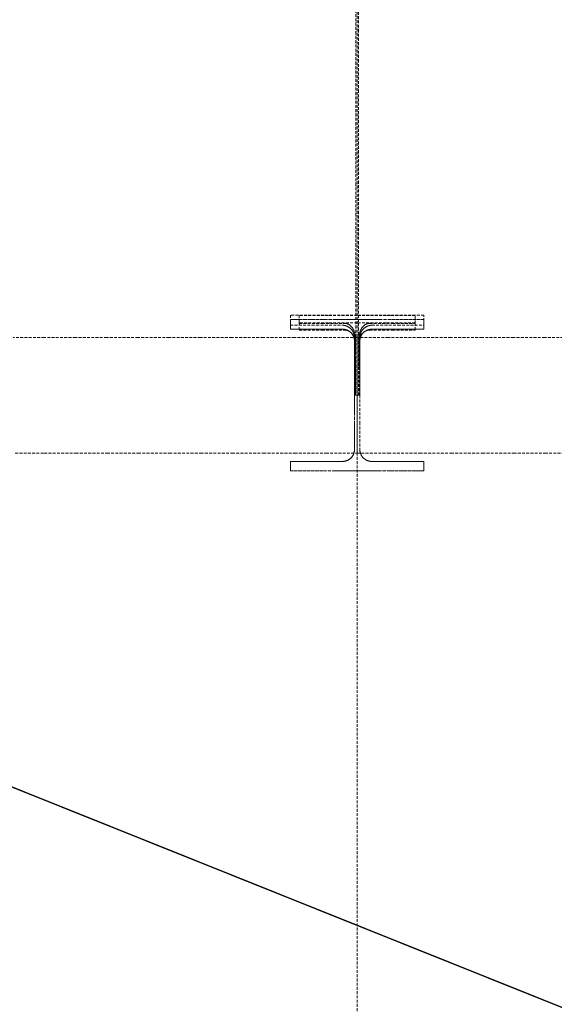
# Model space of a CAD drawing. Header units: millimetres. Extents: x -176817 to 571382, y -58489 to 156123.
# Tile 207 of 256: x 164652 to 165854, y -11348 to -9137. Entities that reach past the tile are written whole.
import ezdxf

# ---------------------------------------------------------------- set-up
doc = ezdxf.new("R2010")
doc.units = ezdxf.units.MM
doc.header["$LTSCALE"] = 0.2
doc.linetypes.add('HIDDEN', pattern=[9.525, 6.35, -3.175])
for name, color, linetype, lineweight in [('-A Siatka', 30, 'Continuous', 35), ('-AAA Podkład', 252, 'Continuous', 13), ('-AAA Widok', 2, 'Continuous', 30), ('-AAA Wymiar', 1, 'Continuous', 18)]:
    doc.layers.add(name, color=color, linetype=linetype, lineweight=lineweight)

# ---------------------------------------------------------------- blocks, each defined once
blk = doc.blocks.new('Profil rev.B')
at = {"layer": '-A Siatka', "linetype": 'HIDDEN', "const_width": 3, "elevation": 0}
blk.add_lwpolyline([(24789.1, 1112.9), (24789.1, 1062.9), (27533.8, -36.5, 0.095882), (27543.4, -38.4), (28668.6, -37.5), (28668.6, 9.2)], format="xyb", dxfattribs=at)
blk = doc.blocks.new('Podkład rev.B')
at = {"layer": '-AAA Podkład', "linetype": 'HIDDEN', "ltscale": 5}
blk.add_line((26350, 2544.3, 0), (26350, -48454.9, 0), dxfattribs=at)
for points in [[(26347, -26779.2), (26347, -26847.3), (26347, -26915.3), (26347, -26983.4), (26347, -27051.4), (26347, -27119.5), (26347, -27187.5), (26347, -27255.6), (26347, -27323.7), (26347, -27391.7), (26347, -27459.8), (26347, -27527.8), (26347, -27595.9), (26347, -27663.9), (26353, -27663.9), (26353, -27595.9), (26353, -27527.8), (26353, -27459.8), (26353, -27391.7), (26353, -27323.7), (26353, -27255.6), (26353, -27187.5), (26353, -27119.5), (26353, -27051.4), (26353, -26983.4), (26353, -26915.3), (26353, -26847.3), (26353, -26779.2)], [(26356, -27663.9), (26356, -27599.6), (26356, -27535.2), (26356, -27534.5), (26356, -27533.8), (26356.1, -27533.1), (26356.1, -27532.5), (26356.2, -27531.8), (26356.3, -27531.1), (26356.4, -27530.4), (26356.5, -27529.8), (26356.6, -27529.1), (26356.8, -27528.4), (26356.9, -27527.8), (26357.1, -27527.1), (26357.3, -27526.4), (26357.5, -27525.8), (26357.7, -27525.1), (26358, -27524.5), (26358.2, -27523.9), (26358.5, -27523.2), (26358.7, -27522.6), (26359, -27522), (26359.3, -27521.4), (26359.7, -27520.8), (26360, -27520.2), (26360.4, -27519.6), (26360.7, -27519), (26361.1, -27518.5), (26361.5, -27517.9), (26361.9, -27517.4), (26362.3, -27516.8), (26362.7, -27516.3), (26363.2, -27515.8), (26363.6, -27515.3), (26364.1, -27514.8), (26364.6, -27514.3), (26365.1, -27513.8), (26365.6, -27513.3), (26366.1, -27512.9), (26366.6, -27512.5), (26367.1, -27512), (26367.7, -27511.6), (26368.3, -27511.2), (26368.8, -27510.8), (26369.4, -27510.5), (26370, -27510.1), (26370.6, -27509.8), (26371.2, -27509.5), (26371.8, -27509.2), (26372.4, -27508.9), (26373, -27508.6), (26373.7, -27508.3), (26374.3, -27508.1), (26374.9, -27507.9), (26375.6, -27507.7), (26376.3, -27507.5), (26376.9, -27507.3), (26377.6, -27507.2), (26378.2, -27507), (26378.9, -27506.9), (26379.6, -27506.8), (26380.3, -27506.7), (26381, -27506.7), (26381.6, -27506.6), (26382.3, -27506.6), (26383, -27506.6), (26441.5, -27506.6), (26500, -27506.6), (26500, -27483.8), (26425, -27483.8), (26350, -27483.8), (26275, -27483.8), (26200, -27483.8), (26200, -27506.6), (26258.5, -27506.6), (26317, -27506.6), (26317.7, -27506.6), (26318.4, -27506.6), (26319, -27506.7), (26319.7, -27506.7), (26320.4, -27506.8), (26321.1, -27506.9), (26321.8, -27507), (26322.4, -27507.2), (26323.1, -27507.3), (26323.7, -27507.5), (26324.4, -27507.7), (26325.1, -27507.9), (26325.7, -27508.1), (26326.3, -27508.3), (26327, -27508.6), (26327.6, -27508.9), (26328.2, -27509.2), (26328.8, -27509.5), (26329.4, -27509.8), (26330, -27510.1), (26330.6, -27510.5), (26331.2, -27510.8), (26331.7, -27511.2), (26332.3, -27511.6), (26332.9, -27512), (26333.4, -27512.5), (26333.9, -27512.9), (26334.4, -27513.3), (26334.9, -27513.8), (26335.4, -27514.3), (26335.9, -27514.8), (26336.4, -27515.3), (26336.8, -27515.8), (26337.3, -27516.3), (26337.7, -27516.8), (26338.1, -27517.4), (26338.5, -27517.9), (26338.9, -27518.5), (26339.3, -27519), (26339.6, -27519.6), (26340, -27520.2), (26340.3, -27520.8), (26340.7, -27521.4), (26341, -27522), (26341.3, -27522.6), (26341.5, -27523.2), (26341.8, -27523.9), (26342, -27524.5), (26342.3, -27525.2), (26342.5, -27525.8), (26342.7, -27526.5), (26342.9, -27527.1), (26343.1, -27527.8), (26343.2, -27528.4), (26343.4, -27529.1), (26343.5, -27529.8), (26343.6, -27530.4), (26343.7, -27531.1), (26343.8, -27531.8), (26343.9, -27532.5), (26343.9, -27533.1), (26344, -27533.8), (26344, -27534.5), (26344, -27535.2), (26344, -27599.6), (26344, -27663.9), (26356, -27663.9)], [(26353.8, -27663.9), (26353.8, -27600.3), (26353.8, -27536.8), (26353.8, -27535.3), (26353.8, -27533.9), (26353.9, -27532.4), (26354.1, -27531), (26354.3, -27529.5), (26354.5, -27528.1), (26354.8, -27526.7), (26355.1, -27525.3), (26355.5, -27523.9), (26355.9, -27522.5), (26356.4, -27521.1), (26356.6, -27520.4), (26356.9, -27519.8), (26357.1, -27519.1), (26357.4, -27518.4), (26357.7, -27517.8), (26358, -27517.1), (26358.3, -27516.5), (26358.7, -27515.8), (26359, -27515.2), (26359.4, -27514.6), (26359.7, -27513.9), (26360.1, -27513.3), (26360.5, -27512.7), (26360.9, -27512.1), (26361.4, -27511.5), (26361.8, -27511), (26362.3, -27510.4), (26362.7, -27509.9), (26363.2, -27509.3), (26363.7, -27508.8), (26364.2, -27508.3), (26364.7, -27507.8), (26365.3, -27507.3), (26365.8, -27506.8), (26366.4, -27506.4), (26367, -27505.9), (26367.6, -27505.5), (26368.2, -27505.1), (26368.8, -27504.8), (26369.1, -27504.6), (26369.4, -27504.4), (26369.7, -27504.2), (26370.1, -27504.1), (26370.4, -27503.9), (26370.7, -27503.8), (26371.1, -27503.6), (26371.4, -27503.5), (26371.7, -27503.4), (26372.1, -27503.2), (26372.4, -27503.1), (26372.8, -27503), (26373.1, -27502.9), (26373.5, -27502.8), (26373.8, -27502.7), (26374.2, -27502.6), (26374.5, -27502.6), (26374.9, -27502.5), (26375.2, -27502.5), (26375.6, -27502.4), (26375.9, -27502.4), (26376.3, -27502.3), (26376.7, -27502.3), (26377, -27502.3), (26377.4, -27502.3), (26377.8, -27502.3), (26428.9, -27502.3), (26480, -27502.3), (26480, -27484.3), (26415, -27484.3), (26350, -27484.3), (26285, -27484.3), (26220, -27484.3), (26220, -27502.3), (26271.1, -27502.3), (26322.3, -27502.3), (26322.6, -27502.3), (26323, -27502.3), (26323.3, -27502.3), (26323.7, -27502.3), (26324.1, -27502.4), (26324.4, -27502.4), (26324.8, -27502.5), (26325.1, -27502.5), (26325.5, -27502.6), (26325.8, -27502.6), (26326.2, -27502.7), (26326.5, -27502.8), (26326.9, -27502.9), (26327.2, -27503), (26327.6, -27503.1), (26327.9, -27503.2), (26328.3, -27503.4), (26328.6, -27503.5), (26328.9, -27503.6), (26329.3, -27503.8), (26329.6, -27503.9), (26329.9, -27504.1), (26330.3, -27504.2), (26330.6, -27504.4), (26330.9, -27504.6), (26331.2, -27504.8), (26331.8, -27505.1), (26332.4, -27505.5), (26333, -27505.9), (26333.6, -27506.4), (26334.2, -27506.8), (26334.7, -27507.3), (26335.3, -27507.8), (26335.8, -27508.3), (26336.3, -27508.8), (26336.8, -27509.3), (26337.3, -27509.9), (26337.7, -27510.4), (26338.2, -27511), (26338.6, -27511.5), (26339.1, -27512.1), (26339.5, -27512.7), (26339.9, -27513.3), (26340.3, -27513.9), (26340.6, -27514.6), (26341, -27515.2), (26341.3, -27515.8), (26341.7, -27516.5), (26342, -27517.1), (26342.3, -27517.8), (26342.6, -27518.4), (26342.9, -27519.1), (26343.1, -27519.8), (26343.4, -27520.4), (26343.6, -27521.1), (26344.1, -27522.5), (26344.5, -27523.9), (26344.9, -27525.3), (26345.2, -27526.7), (26345.5, -27528.1), (26345.7, -27529.5), (26345.9, -27531), (26346.1, -27532.4), (26346.2, -27533.9), (26346.2, -27535.3), (26346.3, -27536.8), (26346.3, -27600.3), (26346.3, -27663.9), (26353.8, -27663.9)], [(26383, -27515.4), (26441.5, -27515.4), (26500, -27515.4), (26500, -27493.9), (26425, -27493.9), (26350, -27493.9), (26275, -27493.9), (26200, -27493.9), (26200, -27515.4), (26258.5, -27515.4), (26317, -27515.4), (26317.6, -27515.4), (26318.2, -27515.5), (26318.8, -27515.5), (26319.4, -27515.5), (26320, -27515.6), (26320.7, -27515.7), (26321.3, -27515.8), (26321.9, -27515.9), (26322.5, -27516), (26323.2, -27516.2), (26323.8, -27516.3), (26324.4, -27516.5), (26325.1, -27516.7), (26325.7, -27516.9), (26326.3, -27517.1), (26326.9, -27517.3), (26327.6, -27517.6), (26328.2, -27517.9), (26328.8, -27518.2), (26329.4, -27518.5), (26330, -27518.8), (26330.6, -27519.1), (26331.2, -27519.5), (26331.8, -27519.8), (26332.3, -27520.2), (26332.9, -27520.6), (26333.5, -27521), (26334, -27521.5), (26334.6, -27521.9), (26335.1, -27522.4), (26335.6, -27522.9), (26336.1, -27523.3), (26336.6, -27523.8), (26337.1, -27524.4), (26337.5, -27524.9), (26338, -27525.4), (26338.4, -27526), (26338.8, -27526.5), (26339.2, -27527.1), (26339.6, -27527.7), (26340, -27528.2), (26340.3, -27528.8), (26340.7, -27529.4), (26341, -27530), (26341.3, -27530.6), (26341.6, -27531.3), (26341.8, -27531.9), (26342.1, -27532.5), (26342.3, -27533.1), (26342.6, -27533.8), (26342.8, -27534.4), (26343, -27535), (26343.1, -27535.6), (26343.3, -27536.3), (26343.4, -27536.9), (26343.5, -27537.5), (26343.7, -27538.2), (26343.8, -27538.8), (26343.8, -27539.4), (26343.9, -27540), (26343.9, -27540.6), (26344, -27541.2), (26344, -27541.8), (26344, -27542.4), (26344, -27603.2), (26344, -27663.9), (26344, -27724.7), (26344, -27785.4), (26344, -27786), (26344, -27786.6), (26343.9, -27787.3), (26343.9, -27787.9), (26343.8, -27788.5), (26343.8, -27789.1), (26343.7, -27789.7), (26343.5, -27790.4), (26343.4, -27791), (26343.3, -27791.6), (26343.1, -27792.2), (26343, -27792.9), (26342.8, -27793.5), (26342.6, -27794.1), (26342.3, -27794.8), (26342.1, -27795.4), (26341.8, -27796), (26341.6, -27796.6), (26341.3, -27797.2), (26341, -27797.8), (26340.7, -27798.4), (26340.3, -27799), (26340, -27799.6), (26339.6, -27800.2), (26339.2, -27800.8), (26338.8, -27801.4), (26338.4, -27801.9), (26338, -27802.5), (26337.5, -27803), (26337.1, -27803.5), (26336.6, -27804), (26336.1, -27804.5), (26335.6, -27805), (26335.1, -27805.5), (26334.6, -27806), (26334, -27806.4), (26333.5, -27806.8), (26332.9, -27807.3), (26332.3, -27807.7), (26331.8, -27808), (26331.2, -27808.4), (26330.6, -27808.8), (26330, -27809.1), (26329.4, -27809.4), (26328.8, -27809.7), (26328.2, -27810), (26327.6, -27810.3), (26326.9, -27810.5), (26326.3, -27810.8), (26325.7, -27811), (26325.1, -27811.2), (26324.4, -27811.4), (26323.8, -27811.6), (26323.2, -27811.7), (26322.5, -27811.9), (26321.9, -27812), (26321.3, -27812.1), (26320.7, -27812.2), (26320, -27812.3), (26319.4, -27812.3), (26318.8, -27812.4), (26318.2, -27812.4), (26317.6, -27812.4), (26317, -27812.4), (26258.5, -27812.4), (26200, -27812.4), (26200, -27833.9), (26275, -27833.9), (26350, -27833.9), (26425, -27833.9), (26500, -27833.9), (26500, -27812.4), (26441.5, -27812.4), (26383, -27812.4), (26441.5, -27812.4), (26500, -27812.4), (26500, -27833.9), (26400, -27833.9), (26300, -27833.9), (26200, -27833.9), (26200, -27812.4), (26258.5, -27812.4), (26317, -27812.4), (26317.7, -27812.4), (26318.3, -27812.4), (26319, -27812.4), (26319.6, -27812.3), (26320.3, -27812.2), (26321, -27812.1), (26321.6, -27812), (26322.3, -27811.9), (26322.9, -27811.8), (26323.6, -27811.6), (26324.2, -27811.5), (26324.8, -27811.3), (26325.5, -27811.1), (26326.1, -27810.9), (26326.7, -27810.6), (26327.3, -27810.4), (26327.9, -27810.1), (26328.5, -27809.8), (26329.1, -27809.6), (26329.7, -27809.3), (26330.3, -27808.9), (26330.9, -27808.6), (26331.4, -27808.3), (26332, -27807.9), (26332.5, -27807.5), (26333.1, -27807.1), (26333.6, -27806.7), (26334.1, -27806.3), (26334.6, -27805.9), (26335.1, -27805.4), (26335.6, -27805), (26336.1, -27804.5), (26336.6, -27804.1), (26337, -27803.6), (26337.4, -27803.1), (26337.9, -27802.6), (26338.3, -27802), (26338.7, -27801.5), (26339.1, -27801), (26339.5, -27800.4), (26339.8, -27799.9), (26340.2, -27799.3), (26340.5, -27798.7), (26340.8, -27798.2), (26341.1, -27797.6), (26341.4, -27797), (26341.7, -27796.4), (26341.9, -27795.8), (26342.2, -27795.2), (26342.4, -27794.5), (26342.6, -27793.9), (26342.8, -27793.3), (26343, -27792.6), (26343.2, -27792), (26343.3, -27791.4), (26343.5, -27790.7), (26343.6, -27790.1), (26343.7, -27789.4), (26343.8, -27788.7), (26343.9, -27788.1), (26343.9, -27787.4), (26344, -27786.8), (26344, -27786.1), (26344, -27785.4), (26344, -27704.4), (26344, -27623.4), (26344, -27542.4), (26344, -27541.8), (26344, -27541.1), (26343.9, -27540.5), (26343.9, -27539.8), (26343.8, -27539.1), (26343.7, -27538.5), (26343.6, -27537.8), (26343.5, -27537.2), (26343.3, -27536.5), (26343.2, -27535.9), (26343, -27535.2), (26342.8, -27534.6), (26342.6, -27534), (26342.4, -27533.3), (26342.2, -27532.7), (26341.9, -27532.1), (26341.7, -27531.5), (26341.4, -27530.9), (26341.1, -27530.3), (26340.8, -27529.7), (26340.5, -27529.1), (26340.2, -27528.6), (26339.8, -27528), (26339.5, -27527.4), (26339.1, -27526.9), (26338.7, -27526.4), (26338.3, -27525.8), (26337.9, -27525.3), (26337.4, -27524.8), (26337, -27524.3), (26336.6, -27523.8), (26336.1, -27523.3), (26335.6, -27522.9), (26335.1, -27522.4), (26334.6, -27522), (26334.1, -27521.6), (26333.6, -27521.2), (26333.1, -27520.8), (26332.5, -27520.4), (26332, -27520), (26331.4, -27519.6), (26330.9, -27519.3), (26330.3, -27518.9), (26329.7, -27518.6), (26329.1, -27518.3), (26328.5, -27518), (26327.9, -27517.8), (26327.3, -27517.5), (26326.7, -27517.2), (26326.1, -27517), (26325.5, -27516.8), (26324.8, -27516.6), (26324.2, -27516.4), (26323.6, -27516.2), (26322.9, -27516.1), (26322.3, -27516), (26321.6, -27515.8), (26321, -27515.7), (26320.3, -27515.6), (26319.6, -27515.6), (26319, -27515.5), (26318.3, -27515.5), (26317.7, -27515.4), (26317, -27515.4), (26258.5, -27515.4), (26200, -27515.4), (26200, -27493.9), (26300, -27493.9), (26400, -27493.9), (26500, -27493.9), (26500, -27515.4), (26441.5, -27515.4), (26383, -27515.4), (26382.4, -27515.4), (26381.8, -27515.5), (26381.2, -27515.5), (26380.6, -27515.5), (26380, -27515.6), (26379.3, -27515.7), (26378.7, -27515.8), (26378.1, -27515.9), (26377.5, -27516), (26376.8, -27516.2), (26376.2, -27516.3), (26375.6, -27516.5), (26374.9, -27516.7), (26374.3, -27516.9), (26373.7, -27517.1), (26373.1, -27517.3), (26372.4, -27517.6), (26371.8, -27517.9), (26371.2, -27518.2), (26370.6, -27518.5), (26370, -27518.8), (26369.4, -27519.1), (26368.8, -27519.5), (26368.2, -27519.8), (26367.7, -27520.2), (26367.1, -27520.6), (26366.5, -27521), (26366, -27521.5), (26365.4, -27521.9), (26364.9, -27522.4), (26364.4, -27522.9), (26363.9, -27523.3), (26363.4, -27523.8), (26362.9, -27524.4), (26362.5, -27524.9), (26362, -27525.4), (26361.6, -27526), (26361.2, -27526.5), (26360.8, -27527.1), (26360.4, -27527.7), (26360, -27528.2), (26359.7, -27528.8), (26359.3, -27529.4), (26359, -27530), (26358.7, -27530.6), (26358.4, -27531.3), (26358.2, -27531.9), (26357.9, -27532.5), (26357.7, -27533.1), (26357.4, -27533.8), (26357.2, -27534.4), (26357, -27535), (26356.9, -27535.6), (26356.7, -27536.3), (26356.6, -27536.9), (26356.5, -27537.5), (26356.3, -27538.2), (26356.2, -27538.8), (26356.2, -27539.4), (26356.1, -27540), (26356.1, -27540.6), (26356, -27541.2), (26356, -27541.8), (26356, -27542.4), (26356, -27603.2), (26356, -27663.9), (26356, -27724.7), (26356, -27785.4), (26356, -27786), (26356, -27786.6), (26356.1, -27787.3), (26356.1, -27787.9), (26356.2, -27788.5), (26356.2, -27789.1), (26356.3, -27789.7), (26356.5, -27790.4), (26356.6, -27791), (26356.7, -27791.6), (26356.9, -27792.2), (26357, -27792.9), (26357.2, -27793.5), (26357.4, -27794.1), (26357.7, -27794.8), (26357.9, -27795.4), (26358.2, -27796), (26358.4, -27796.6), (26358.7, -27797.2), (26359, -27797.8), (26359.3, -27798.4), (26359.7, -27799), (26360, -27799.6), (26360.4, -27800.2), (26360.8, -27800.8), (26361.2, -27801.4), (26361.6, -27801.9), (26362, -27802.5), (26362.5, -27803), (26362.9, -27803.5), (26363.4, -27804), (26363.9, -27804.5), (26364.4, -27805), (26364.9, -27805.5), (26365.4, -27806), (26366, -27806.4), (26366.5, -27806.8), (26367.1, -27807.3), (26367.7, -27807.7), (26368.2, -27808), (26368.8, -27808.4), (26369.4, -27808.8), (26370, -27809.1), (26370.6, -27809.4), (26371.2, -27809.7), (26371.8, -27810), (26372.4, -27810.3), (26373.1, -27810.5), (26373.7, -27810.8), (26374.3, -27811), (26374.9, -27811.2), (26375.6, -27811.4), (26376.2, -27811.6), (26376.8, -27811.7), (26377.5, -27811.9), (26378.1, -27812), (26378.7, -27812.1), (26379.3, -27812.2), (26380, -27812.3), (26380.6, -27812.3), (26381.2, -27812.4), (26381.8, -27812.4), (26382.4, -27812.4), (26383, -27812.4)], [(26346.3, -27548.7), (26346.3, -27606.3), (26346.3, -27663.9), (26353.8, -27663.9), (26353.8, -27606.3), (26353.8, -27548.7), (26353.8, -27547.3), (26353.8, -27546), (26354, -27544.6), (26354.1, -27543.2), (26354.3, -27541.9), (26354.6, -27540.6), (26354.7, -27539.9), (26354.9, -27539.2), (26355, -27538.6), (26355.2, -27537.9), (26355.4, -27537.3), (26355.6, -27536.6), (26355.8, -27536), (26356.1, -27535.3), (26356.3, -27534.7), (26356.5, -27534), (26356.8, -27533.4), (26357.1, -27532.8), (26357.4, -27532.2), (26357.7, -27531.6), (26358, -27531), (26358.3, -27530.4), (26358.6, -27529.8), (26359, -27529.2), (26359.3, -27528.6), (26359.7, -27528), (26360.1, -27527.5), (26360.5, -27526.9), (26360.9, -27526.4), (26361.4, -27525.9), (26361.8, -27525.3), (26362.2, -27524.8), (26362.7, -27524.3), (26363.2, -27523.8), (26363.7, -27523.4), (26364.2, -27522.9), (26364.7, -27522.5), (26365.2, -27522), (26365.7, -27521.6), (26366.3, -27521.2), (26366.9, -27520.8), (26367.4, -27520.5), (26368, -27520.1), (26368.6, -27519.8), (26369.2, -27519.5), (26369.8, -27519.2), (26370.5, -27518.9), (26371.1, -27518.6), (26371.7, -27518.4), (26372.4, -27518.2), (26372.7, -27518.1), (26373, -27518), (26373.4, -27517.9), (26373.7, -27517.9), (26374, -27517.8), (26374.4, -27517.7), (26374.7, -27517.7), (26375, -27517.6), (26375.4, -27517.6), (26375.7, -27517.5), (26376, -27517.5), (26376.4, -27517.5), (26376.7, -27517.4), (26377.1, -27517.4), (26377.4, -27517.4), (26377.8, -27517.4), (26428.9, -27517.4), (26480, -27517.4), (26480, -27501.1), (26415, -27501.1), (26350, -27501.1), (26285, -27501.1), (26220, -27501.1), (26220, -27517.4), (26271.1, -27517.4), (26322.3, -27517.4), (26322.6, -27517.4), (26323, -27517.4), (26323.4, -27517.5), (26323.8, -27517.5), (26324.2, -27517.5), (26324.5, -27517.6), (26324.9, -27517.6), (26325.3, -27517.7), (26325.7, -27517.7), (26326.1, -27517.8), (26326.4, -27517.9), (26326.8, -27518), (26327.2, -27518.1), (26327.5, -27518.2), (26327.9, -27518.3), (26328.3, -27518.4), (26328.6, -27518.5), (26329, -27518.7), (26329.3, -27518.8), (26329.7, -27519), (26330, -27519.1), (26330.4, -27519.3), (26330.7, -27519.4), (26331.1, -27519.6), (26331.4, -27519.8), (26331.8, -27520), (26332.1, -27520.2), (26332.4, -27520.4), (26333.1, -27520.8), (26333.7, -27521.2), (26334.3, -27521.6), (26334.9, -27522.1), (26335.4, -27522.6), (26336, -27523), (26336.5, -27523.5), (26337, -27524.1), (26337.5, -27524.6), (26338, -27525.1), (26338.4, -27525.6), (26338.8, -27526.1), (26339.2, -27526.5), (26339.6, -27527), (26339.9, -27527.5), (26340.3, -27528), (26340.6, -27528.5), (26340.9, -27529), (26341.2, -27529.5), (26341.5, -27530), (26342, -27531), (26342.5, -27532), (26343, -27533), (26343.4, -27533.9), (26343.8, -27534.9), (26344.2, -27535.9), (26344.5, -27536.9), (26344.8, -27537.9), (26345, -27538.8), (26345.3, -27539.8), (26345.5, -27540.8), (26345.7, -27541.8), (26345.8, -27542.8), (26345.9, -27543.7), (26346.1, -27544.7), (26346.1, -27545.7), (26346.2, -27546.7), (26346.2, -27547.7), (26346.3, -27548.7)], [(26350, -27793.9), (26350, -27728.9), (26350, -27663.9), (26350, -27598.9), (26350, -27533.9), (26279.7, -27533.9), (26209.4, -27533.9), (26139.1, -27533.9), (26068.8, -27533.9), (25998.4, -27533.9), (25928.1, -27533.9), (25857.8, -27533.9), (25787.5, -27533.9), (25717.2, -27533.9), (25646.9, -27533.9), (25576.6, -27533.9)], [(25581.6, -27793.9), (25646.9, -27793.9), (25717.2, -27793.9), (25787.5, -27793.9), (25857.8, -27793.9), (25928.1, -27793.9), (25998.4, -27793.9), (26068.8, -27793.9), (26139.1, -27793.9), (26209.4, -27793.9), (26279.7, -27793.9), (26350, -27793.9)], [(26842.2, -27533.9), (26771.9, -27533.9), (26701.6, -27533.9), (26631.3, -27533.9), (26560.9, -27533.9), (26490.6, -27533.9), (26420.3, -27533.9), (26350, -27533.9), (26350, -27598.9), (26350, -27663.9), (26350, -27728.9), (26350, -27793.9), (26420.3, -27793.9), (26490.6, -27793.9), (26560.9, -27793.9), (26631.3, -27793.9), (26701.6, -27793.9), (26771.9, -27793.9), (26842.2, -27793.9)]]:
    blk.add_lwpolyline(points, dxfattribs=at)

msp = doc.modelspace()

# ---------------------------------------------------------------- block references
at = {"layer": '-AAA Widok'}
msp.add_blockref('Profil rev.B', (139759.1948, -11888.4153, 0), dxfattribs=at)
at = {"layer": '-AAA Wymiar'}
msp.add_blockref('Podkład rev.B', (139060.9118, 17683.4632, 0), dxfattribs=at)

doc.saveas('drawing.dxf')
